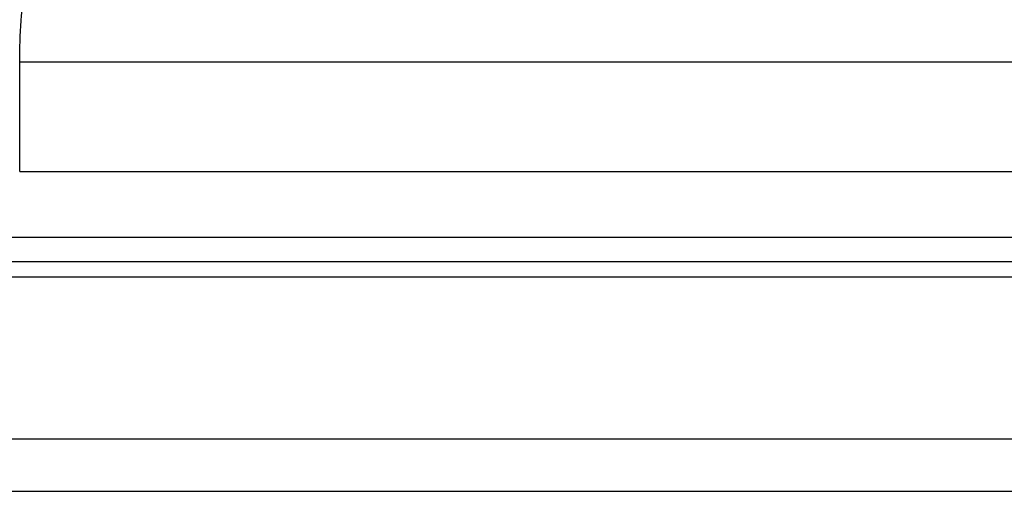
# Model space of a CAD drawing. Header units: millimetres. Extents: x 3 to 347, y 78 to 191.
# Tile 4 of 51: x 244 to 266, y 97 to 108. Entities that reach past the tile are written whole.
import ezdxf

# ---------------------------------------------------------------- set-up
doc = ezdxf.new("R2010")
doc.units = ezdxf.units.MM
doc.header["$LTSCALE"] = 0.15
doc.layers.add('OUT', color=3, linetype='CONTINUOUS')

msp = doc.modelspace()

# ---------------------------------------------------------------- linework, layer by layer
at = {"layer": 'OUT', "color": 0}
for p, q in [((243.989, 104.123), (243.989, 106.623)), ((243.989, 106.623), (282.664, 106.623)), ((243.989, 104.123), (282.664, 104.123)), ((219.326, 102.623), (307.326, 102.623)), ((180.901, 102.07), (339.326, 102.07)), ((180.846, 101.716), (339.326, 101.716)), ((179.724, 98.023), (339.326, 98.023)), ((143.326, 96.823), (339.326, 96.823))]:
    msp.add_line(p, q, dxfattribs=at)
msp.add_open_spline([(243.989, 106.623), (243.989, 106.935), (244.001, 107.251), (244.046, 107.874), (244.08, 108.182), (244.207, 109.1), (244.328, 109.701), (244.608, 110.889), (244.768, 111.477), (245.091, 112.623), (245.256, 113.183), (245.568, 114.281), (245.717, 114.819), (245.979, 115.879), (246.094, 116.401), (246.262, 117.422), (246.316, 117.913), (246.33, 118.621), (246.323, 118.853), (246.283, 119.306), (246.249, 119.526), (246.2, 119.738)], degree=3, knots=[0, 0, 0, 0, 0.0625, 0.0625, 0.125, 0.125, 0.25, 0.25, 0.375, 0.375, 0.5, 0.5, 0.625, 0.625, 0.75, 0.75, 0.875, 0.875, 0.9375, 0.9375, 1, 1, 1, 1], dxfattribs=at)

doc.saveas('drawing.dxf')
